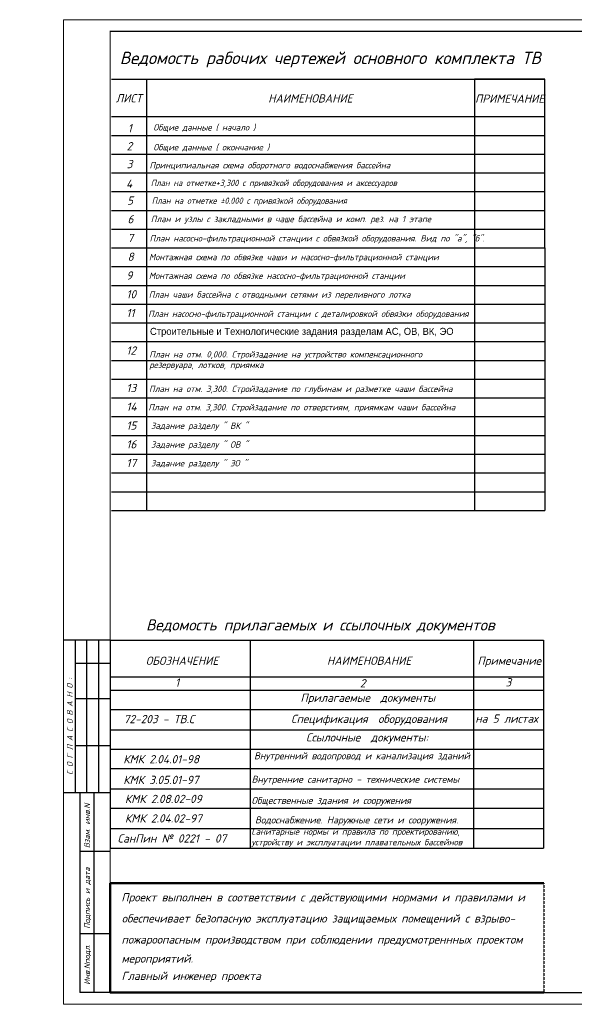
# Model space of a CAD drawing. Extents: x 4114239 to 5838486, y 780458 to 1383318.
# Tile 159 of 231: x 4306936 to 4330609, y 1340795 to 1382795. Entities that reach past the tile are written whole.
import ezdxf

# ---------------------------------------------------------------- set-up
doc = ezdxf.new("R2010")
doc.units = 0
doc.header["$MEASUREMENT"] = 0
doc.linetypes.add('HIDDEN', pattern=[0.375, 0.25, -0.125])
for name, color, linetype, lineweight in [('1', 7, 'Continuous', 50), ('линия40', 7, 'Continuous', 5), ('основн. штамп', 240, 'Continuous', 35), ('Основные', 160, 'Continuous', 40)]:
    doc.layers.add(name, color=color, linetype=linetype, lineweight=lineweight)
doc.layers.add('ВАННА', color=7, linetype='Continuous')
doc.styles.add('ГОСТ 250', font='isocpeui.ttf', dxfattribs={"height": 300})

msp = doc.modelspace()

# ---------------------------------------------------------------- linework, layer by layer
at = {"color": 0}
for p, q in [((4310850.6811, 1380262.2413), (4312350.6811, 1380262.2413)), ((4310850.6811, 1380262.2413), (4312350.6811, 1380262.2413)), ((4310850.6811, 1380262.2413), (4329350.6811, 1380262.2413)), ((4312350.6811, 1380262.2413), (4312350.6811, 1373062.2413)), ((4312350.6811, 1380262.2413), (4329350.6811, 1380262.2413)), ((4326350.6811, 1380262.2413), (4326350.6811, 1373062.2413)), ((4329350.6811, 1380262.2413), (4326350.6811, 1380262.2413)), ((4329350.6811, 1373062.2413), (4329350.6811, 1380262.2413)), ((4329350.6811, 1380262.2413), (4329350.6811, 1380262.2413)), ((4310850.6811, 1378662.2413), (4329350.6811, 1378662.2413)), ((4310850.6811, 1377862.2413), (4329350.6811, 1377862.2413)), ((4310850.6811, 1377062.2413), (4329350.6811, 1377062.2413)), ((4310850.6811, 1376262.2413), (4329350.6811, 1376262.2413)), ((4310850.6811, 1375462.2413), (4329350.6811, 1375462.2413)), ((4310850.6811, 1374662.2413), (4329350.6811, 1374662.2413)), ((4310850.6811, 1373862.2413), (4329350.6811, 1373862.2413)), ((4310850.6811, 1373062.2413), (4329350.6811, 1373062.2413)), ((4312350.6811, 1373062.2413), (4312350.6811, 1361862.2413)), ((4326350.6811, 1373062.2413), (4326350.6811, 1361862.2413)), ((4329350.6811, 1373062.2413), (4329350.6811, 1361862.2413)), ((4310850.6811, 1372262.2413), (4329350.6811, 1372262.2413)), ((4310850.6811, 1371462.2413), (4329350.6811, 1371462.2413)), ((4310850.6811, 1370662.2413), (4329350.6811, 1370662.2413)), ((4310850.6811, 1369862.2413), (4329350.6811, 1369862.2413)), ((4310850.6811, 1369062.2413), (4329350.6811, 1369062.2413)), ((4310850.6811, 1368262.2413), (4329350.6811, 1368262.2413)), ((4310850.6811, 1367462.2413), (4329350.6811, 1367462.2413)), ((4310850.6811, 1366662.2413), (4329350.6811, 1366662.2413)), ((4310850.6811, 1365862.2413), (4329350.6811, 1365862.2413)), ((4310850.6811, 1365062.2413), (4329350.6811, 1365062.2413)), ((4310850.6811, 1364262.2413), (4329350.6811, 1364262.2413)), ((4310850.6811, 1363462.2413), (4329350.6811, 1363462.2413)), ((4310850.6811, 1362662.2413), (4329350.6811, 1362662.2413)), ((4310850.6811, 1361862.2413), (4329350.6811, 1361862.2413)), ((4310850.6811, 1361862.2413), (4329350.6811, 1361862.2413)), ((4310796.5164, 1356325.3128), (4308831.4859, 1356325.3128)), ((4309300.1811, 1356325.3128), (4309300.1811, 1349815.3128)), ((4309790.1811, 1356325.3128), (4309790.1811, 1349815.3128)), ((4310300.1811, 1356325.3128), (4310300.1811, 1349815.3128)), ((4310796.5164, 1356325.3128), (4329300.1811, 1356325.3128)), ((4310796.5164, 1356325.3128), (4310796.5164, 1347462.1364)), ((4316770.1811, 1356325.3128), (4316770.1811, 1347462.1364)), ((4326300.1811, 1356325.3128), (4326300.1811, 1347462.1364)), ((4329300.1811, 1356325.3128), (4329300.1811, 1347462.1364)), ((4310796.5164, 1355335.3128), (4309300.1811, 1355335.3128)), ((4310796.5164, 1354765.3128), (4329300.1811, 1354765.3128)), ((4310796.5164, 1354195.3128), (4329296.5164, 1354195.3128)), ((4310796.5164, 1353825.3128), (4309300.1811, 1353825.3128)), ((4310796.5164, 1353375.3128), (4329300.1811, 1353375.3128)), ((4310796.5164, 1352505.3128), (4329300.1811, 1352505.3128)), ((4310796.5164, 1351815.3128), (4309300.1811, 1351815.3128)), ((4310796.5164, 1351685.3128), (4329300.1811, 1351685.3128)), ((4310796.5164, 1350855.3128), (4329300.1811, 1350855.3128)), ((4310796.5164, 1349985.3128), (4329300.1811, 1349985.3128)), ((4310796.5164, 1349815.3128), (4308831.4859, 1349815.3128)), ((4309500.1811, 1349815.3128), (4309500.1811, 1341295.3128)), ((4310100.1811, 1349815.3128), (4310100.1811, 1341295.3128)), ((4310100.1811, 1349335.3128), (4310100.1811, 1349095.3128)), ((4310796.5164, 1349163.1143), (4329300.1811, 1349163.1143)), ((4310796.5164, 1348295.3128), (4329300.1811, 1348295.3128)), ((4310790.0336, 1347462.1364), (4329300.1811, 1347462.1364)), ((4310800.1811, 1347315.3128), (4309500.1811, 1347315.3128)), ((4310796.5164, 1341288.8843), (4310796.5164, 1345858.8843)), ((4310800.1811, 1343805.3128), (4309500.1811, 1343805.3128)), ((4310800.1811, 1341295.3128), (4309500.1811, 1341295.3128))]:
    msp.add_line(p, q, dxfattribs=at)
at = {"layer": '1'}
msp.add_lwpolyline([(4329309.8284, 1345960.936), (4310800.1811, 1345960.936), (4310800.1811, 1341295.3128), (4329309.8284, 1341295.3128)], dxfattribs=at)
at = {"layer": 'ВАННА', "color": 0, "linetype": 'HIDDEN'}
msp.add_line((4329309.8284, 1345960.936), (4329309.8285, 1341295.3129), dxfattribs=at)
at = {"layer": 'линия40', "ltscale": 3}
for p, q in [((4308800.1811, 1340795.3128), (4308800.1811, 1382795.3128)), ((4308800.1811, 1382795.3128), (4368200.1811, 1382795.3128)), ((4310800.1811, 1341295.3128), (4310800.1811, 1382295.3128)), ((4310800.1811, 1382295.3128), (4310800.1811, 1341295.3128)), ((4310800.1811, 1382295.3128), (4310800.1811, 1341295.3128)), ((4310850.1811, 1382295.3128), (4367700.1811, 1382295.3128)), ((4367700.1811, 1341295.3128), (4310800.1811, 1341295.3128)), ((4368200.1811, 1340795.3128), (4308800.1811, 1340795.3128))]:
    msp.add_line(p, q, dxfattribs=at)
at = {"layer": 'линия40', "ltscale": 3, "const_width": 50}
msp.add_lwpolyline([(4367700.1811, 1341295.3128), (4310800.1811, 1341295.3128), (4310800.1811, 1382295.3128), (4367700.1811, 1382295.3128)], close=True, dxfattribs=at)
at = {"layer": 'основн. штамп'}
msp.add_line((4310850.6811, 1382295.8128), (4310850.1811, 1382295.3128), dxfattribs=at)

# ---------------------------------------------------------------- texts
at = {"layer": 'Основные', "color": 0, "style": 'ГОСТ 250'}
for s, height, p in [('Ведомость рабочих чертежей основного комплекта ТВ', 526.5, (4311209.9351, 1380901.354)), ('ЛИСТ', 351, (4311037.4159, 1379269.3779)), ('НАИМЕНОВАНИЕ', 351, (4317541.788, 1379260.5947)), ('ПРИМЕЧАНИЕ', 351, (4326373.2616, 1379252.4178)), ('1', 351, (4311545.3653, 1377990.723)), ('2', 351, (4311500.3313, 1377224.9569)), ('3', 351, (4311503.0609, 1376459.1903)), ('4', 351, (4311476.3738, 1375621.6336)), ('5', 351, (4311521.0941, 1374903.9168)), ('6', 351, (4311537.6523, 1374108.6365)), ('7', 351, (4311537.6523, 1373308.6365)), ('8', 351, (4311537.6523, 1372508.6365)), ('9', 351, (4311487.6125, 1371708.6365)), ('10', 351, (4311487.6125, 1370908.6365)), ('11', 351, (4311487.6125, 1370108.6365)), ('12', 351, (4311487.6125, 1368508.6365)), ('13', 351, (4311487.6125, 1366908.6365)), ('14', 351, (4311487.6125, 1366108.6365)), ('15', 351, (4311487.6125, 1365308.6365)), ('16', 351, (4311487.6125, 1364508.6365)), ('17', 351, (4311487.6125, 1363708.6365)), ('Ведомость прилагаемых и ссылочных документов', 473.85, (4312330.2853, 1356740.6344)), ('ОБОЗНАЧЕНИЕ', 351, (4312320.1811, 1355275.3128)), ('НАИМЕНОВАНИЕ', 351, (4320050.1811, 1355275.3128)), ('Примечание', 351, (4326474.8352, 1355275.3128)), ('1', 351, (4313570.1811, 1354345.3128)), ('2', 351, (4321460.1811, 1354315.3128)), ('3', 351, (4327670.1811, 1354355.3128)), ('Прилагаемые  документы', 351, (4318920.1811, 1353695.3128)), ('72-203 - ТВ.С                        ', 351, (4311374.9782, 1352785.673)), ('Спецификация  оборудования', 351, (4318520.1811, 1352795.3128)), ('на 5 листах', 351, (4326383.7847, 1352806.8856)), ('Ссылочные  документы:', 351, (4319160.1811, 1352005.3128)), ('Внутренний водопровод и канализация зданий', 298.35, (4316940.1811, 1351245.3128)), ('КМК 2.04.01-98', 351, (4311357.6828, 1351075.1247)), ('КМК 3.05.01-97', 351, (4311357.6828, 1350193.2398)), ('Внутренние санитарно - технические системы', 298.35, (4316835.3097, 1350245.3128)), ('КМК 2.08.02-09', 351, (4311428.3193, 1349381.9057)), ('Общественные здания и сооружения', 298.35, (4316830.1495, 1349342.7994)), ('КМК 2.04.02-97', 351, (4311428.3193, 1348548.7293)), ('Водоснабжение. Наружные сети и сооружения.', 298.35, (4316978.4452, 1348509.623)), ('СанПин № 0221 - 07', 351, (4311114.3732, 1347693.9333)), ('Проект выполнен в соответствии с действующими нормами и правилами и', 351, (4311273.6144, 1345183.5262)), ('обеспечивает безопасную эксплуатацию защищаемых помещений с взрыво-', 351, (4311293.6144, 1344283.5262)), ('пожароопасным производством при соблюдении предусмотреннных проектом', 351, (4311283.6144, 1343383.5262)), ('мероприятий.', 351, (4311283.6144, 1342573.5262)), ('Главный инженер проекта', 351, (4311283.6144, 1341833.5262))]:
    msp.add_text(s, height=height, dxfattribs=at).set_placement(p)
at = {"layer": 'Основные', "color": 0, "ltscale": 100, "style": 'ГОСТ 250'}
for s, p in [('Общие данные ( начало )', (4312642.1442, 1378067.843)), ('Общие данные ( окончание )', (4312642.1442, 1377220.843)), ('Задание разделу " ВК "', (4312541.9589, 1365339.0289)), ('Задание разделу " ОВ "', (4312541.9589, 1364539.0289)), ('Задание разделу " ЭО "', (4312541.9589, 1363739.0289))]:
    msp.add_text(s, height=270, dxfattribs=at).set_placement(p)
at = {"layer": 'Основные', "color": 0}
msp.add_text('Строительные и Технологические задания разделам АС, ОВ, ВК, ЭО', height=300, dxfattribs=at).set_placement((4312497.512, 1369350.1))
at = {"layer": 'Основные', "color": 0, "style": 'ГОСТ 250'}
for s, p in [('С О Г Л А С О В А Н О :', (4309202.3339, 1350588.0299)), ('Взам. инв.N', (4309940.1811, 1347455.3128)), ('Подпись и дата', (4309940.1811, 1344015.3128)), ('Инв.Nподл.', (4309940.1811, 1341625.3128))]:
    msp.add_text(s, height=250, rotation=90, dxfattribs=at).set_placement(p)
at = {"layer": 'Основные', "color": 0, "ltscale": 100, "char_height": 270, "attachment_point": 1, "style": 'ГОСТ 250'}
for s, insert, width in [('Принципиальная схема оборотного водоснабжения бассейна', (4312477.8006, 1376722.7392), 19998.194193), ('\\pi4483.7;{\\W0.95;План на отметке+3,300 с привязкой оборудования и аксессуаров}', (4308049.2878, 1375967.7534), 19998.194193), ('\\pi5669.4;{\\W0.95;План на отметке ±0.000 с привязкой оборудования}', (4306903.9909, 1375209.1217), 19998.194193), ('\\pi3887;{\\C7;План и узлы с закладными в чаше бассейна и комп. рез. на 1 этапе}', (4308646.4474, 1374428.2988), 19998.194193), ('\\pi2599.7;План насосно-фильтрационной станции с обвязкой оборудования. Вид по "а", "б".', (4309880.9503, 1373603.9197), 19998.194193), ('\\pi3565.3;Монтажная схема по обвязке чаши и насосно-фильтрационной станции', (4308889.2613, 1372803.7624), 19998.194193), ('\\pi4264.3;Монтажная схема по обвязке насосно-фильтрационной станции', (4308186.3015, 1372007.5784), 19998.194193), ('\\pi4180.6; План чаши бассейна с отводными сетями из переливного лотка', (4308094.8065, 1371207.4818), 19998.194193), ('\\pi2964.1;План насосно-фильтрационной станции с деталировкой обвязки оборудования  ', (4309457.2346, 1370386.8211), 19998.194193), ('План на отм. 0,000. Стройзадание на устройство компенсационного \\Pрезервуара, лотков, приямка ', (4312468.5009, 1368655.6448), 19998.194193), ('\\pi3306.7;План на отм. 3,300. Стройзадание по глубинам и разметке чаши бассейна ', (4309151.3713, 1367184.7307), 19998.194193), ('\\pi3213.7;План на отм. 3,300. Стройзадание по отверстиям, приямкам чаши бассейна ', (4309217.0494, 1366399.6863), 19998.194193), ('Санитарные нормы и правила по проектированию, устройству и эксплуатации плавательных бассейнов', (4316829.1828, 1348296.6364), 10555.114021)]:
    msp.add_mtext(s, dxfattribs=dict(at, insert=insert, width=width))

doc.saveas('drawing.dxf')
